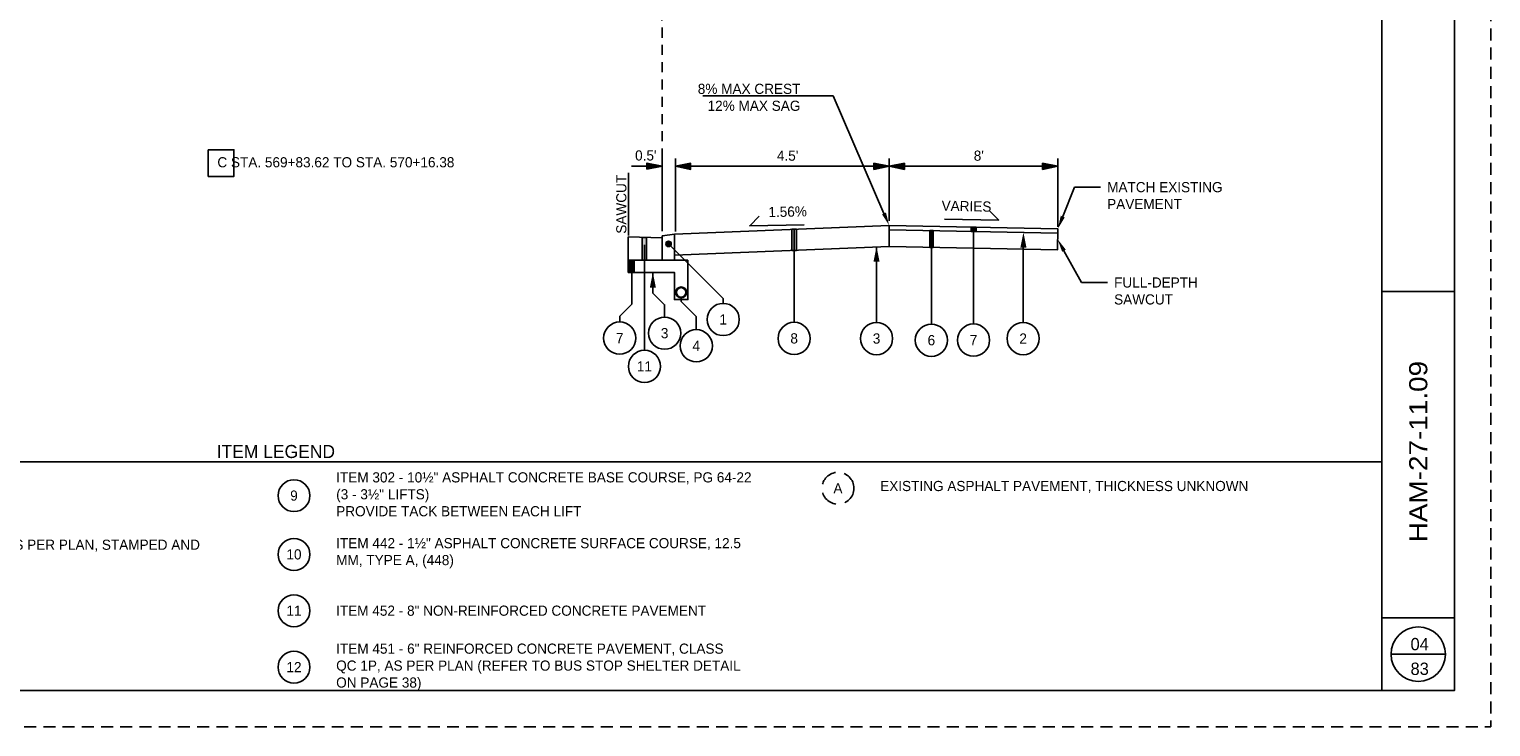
# Paper-space layout '113851GY002' of a CAD drawing. Header units: feet. Extents: x 0 to 34, y 0 to 22.
# Tile 2 of 3: x 13.9 to 34, y 0 to 9.6. Entities that reach past the tile are written whole.
import ezdxf
from ezdxf import colors
from ezdxf.entities.mleader import LeaderData, LeaderLine
from ezdxf.enums import TextEntityAlignment as Align
from ezdxf.math import Vec2, Vec3

# ---------------------------------------------------------------- set-up
doc = ezdxf.new("R2010")
doc.units = ezdxf.units.FT
doc.header["$MEASUREMENT"] = 0
for name, pattern in [('DASHED2', [0.375, 0.25, -0.125]), ('OhDOT_USTN2', [0.11, 0.069, -0.041]), ('OhDOT_USTN3', [0.22, 0.165, -0.055])]:
    doc.linetypes.add(name, pattern=pattern)
for name, color, linetype in [('C-ANNO-TEXT', 7, 'Continuous'), ('SH_Border', 7, 'Continuous'), ('SH_Cut_Line', 7, 'OhDOT_USTN3'), ('SH_Data', 7, 'Continuous'), ('TX_P_1', 7, 'Continuous'), ('TX_P_20', 7, 'Continuous'), ('TX_X_1', 7, 'Continuous'), ('XS_X_Ground_Line', 3, 'OhDOT_USTN2')]:
    doc.layers.add(name, color=color, linetype=linetype)
doc.styles.add('Font 70-Main Title', font='txt', dxfattribs={"width": 1.15, "height": 0.25})
doc.styles.add('Slanted-Normal', font='font31.shx', dxfattribs={"height": 0.14})
doc.styles.add('Straight-Normal', font='font30.shx', dxfattribs={"height": 0.14})
doc.styles.add('Straight-Sub Title', font='font30.shx', dxfattribs={"height": 0.17})

# ---------------------------------------------------------------- blocks, each defined once
blk = doc.blocks.new('BLKWO')
at = {"layer": 'SH_Border', "color": 7, "linetype": 'Continuous'}
for p, q in [((32.5, 0.5), (32.5, 21.5)), ((32.5, 6), (33.5, 6)), ((32.5, 1.5), (33.5, 1.5))]:
    blk.add_line(p, q, dxfattribs=at)
at = {"layer": 'SH_Border', "color": 7, "linetype": 'Continuous', "flags": 128}
blk.add_lwpolyline([(2, 21.5), (33.5, 21.5), (33.5, 0.5), (2, 0.5), (2, 21.5)], close=True, dxfattribs=at)
at = {"layer": 'SH_Cut_Line', "color": 7, "linetype": 'OhDOT_USTN3', "flags": 128}
blk.add_lwpolyline([(0, 0), (34, 0), (34, 22), (0, 22), (0, 0)], close=True, dxfattribs=at)
at = {"layer": 'SH_Data', "color": 7, "linetype": 'Continuous'}
blk.add_line((32.625, 1), (33.375, 1), dxfattribs=at)
blk.add_circle((33, 1), 0.375, dxfattribs=at)
at = {"layer": 'SH_Data', "style": 'Straight-Normal'}
for tag, p in [('CALCULATED', (32.989, 21.02)), ('CHECKED', (33.489, 21.02))]:
    blk.add_attdef(tag, text='', height=0.14, rotation=90, dxfattribs=at).set_placement(p, align=Align.BOTTOM_CENTER)
at = {"layer": 'SH_Data', "style": 'Font 70-Main Title', "width": 1.15}
for tag, p in [('TITLEAREA2M', (33, 13.292)), ('TITLEAREA1', (33, 3.792))]:
    blk.add_attdef(tag, text='', height=0.25, rotation=90, dxfattribs=at).set_placement(p, align=Align.MIDDLE_CENTER)
at = {"layer": 'SH_Data', "style": 'Straight-Sub Title'}
for tag, p in [('SHEETNO', (33.02, 1.003)), ('SHEETTOTAL', (33.02, 0.663))]:
    blk.add_attdef(tag, text='', height=0.17, dxfattribs=at).set_placement(p, align=Align.BOTTOM_CENTER)

psp = doc.layouts.new('113851GY002')

# ---------------------------------------------------------------- hatches: boundary and pattern name
h = psp.add_hatch(color=256)
h.dxf.hatch_style = 1
h.paths.add_polyline_path([(22.575, 7.727), (22.365, 7.769), (22.365, 7.685)])
h = psp.add_hatch(color=256)
h.dxf.hatch_style = 1
h.paths.add_polyline_path([(22.575, 7.724), (22.365, 7.766), (22.365, 7.682)])
h = psp.add_hatch(color=256)
h.dxf.hatch_style = 1
h.paths.add_polyline_path([(22.758, 7.724), (22.968, 7.682), (22.968, 7.766)])
h = psp.add_hatch(color=256)
h.dxf.hatch_style = 1
h.paths.add_polyline_path([(25.706, 7.724), (25.496, 7.766), (25.496, 7.682)])
h = psp.add_hatch(color=256)
h.dxf.hatch_style = 1
h.paths.add_polyline_path([(25.706, 7.724), (25.916, 7.766), (25.916, 7.682)])
h = psp.add_hatch(color=256)
h.dxf.hatch_style = 1
h.paths.add_polyline_path([(28.032, 7.724), (27.822, 7.766), (27.822, 7.682)])
for points in [[(24.362, 6.857), (24.429, 6.857), (24.429, 6.566), (24.362, 6.566)], [(26.835, 6.887), (26.903, 6.887), (26.903, 6.827), (26.835, 6.827)], [(22.302, 6.432), (22.361, 6.432), (22.36, 6.744), (22.302, 6.744)], [(22.129, 6.261), (22.188, 6.261), (22.188, 6.431), (22.129, 6.431)]]:
    psp.add_hatch(color=256).paths.add_polyline_path(points)
at = {"layer": 'C-ANNO-TEXT'}
h = psp.add_hatch(color=256, dxfattribs=at)
h.dxf.hatch_style = 1
edge = h.paths.add_edge_path()
edge.add_arc((22.664, 6.655), 0.0375, 179.9998, 539.9998, ccw=False)
h = psp.add_hatch(color=256, dxfattribs=at)
h.dxf.hatch_style = 1
h.paths.add_polyline_path([(27.599, 6.603), (27.557, 6.813), (27.515, 6.603)])
h = psp.add_hatch(color=256, dxfattribs=at)
h.dxf.hatch_style = 1
h.paths.add_polyline_path([(25.574, 6.409), (25.532, 6.619), (25.49, 6.409)])
h = psp.add_hatch(color=256, dxfattribs=at)
h.dxf.hatch_style = 1
h.paths.add_polyline_path([(22.49, 6.051), (22.448, 6.261), (22.406, 6.051)])

# ---------------------------------------------------------------- linework, layer by layer
at = {"layer": 'C-ANNO-TEXT', "linetype": 'Continuous'}
for p, q in [((22.365, 7.727), (22.155, 7.727)), ((22.575, 6.832), (22.575, 7.831)), ((22.758, 6.828), (22.758, 7.831)), ((25.706, 7.724), (22.758, 7.724)), ((28.032, 6.891), (28.032, 7.831))]:
    psp.add_line(p, q, dxfattribs=at)
at = {"layer": 'C-ANNO-TEXT'}
for p, q in [((22.744, 6.678), (22.744, 6.542)), ((22.108, 6.432), (22.604, 6.432))]:
    psp.add_line(p, q, dxfattribs=at)
for centre, radius in [((22.664, 6.655), 0.0375), ((22.838, 5.987), 0.075), ((22.838, 5.987), 0.065)]:
    psp.add_circle(centre, radius, dxfattribs=at)
at = {"layer": 'C-ANNO-TEXT', "extrusion": (0, 0, -1)}
psp.add_solid([(-26.311, 6.607), (-26.266, 6.607), (-26.311, 6.839), (-26.265, 6.839)], dxfattribs=at)
at = {"layer": 'SH_Data'}
psp.add_lwpolyline([(2, 3.651), (32.5, 3.651)], dxfattribs=at)
at = {"layer": 'TX_P_1'}
for p, q in [((24.396, 6.857), (24.396, 5.573)), ((26.869, 6.827), (26.869, 5.55)), ((25.532, 6.619), (25.532, 5.571)), ((26.288, 6.596), (26.288, 5.548)), ((27.553, 6.619), (27.553, 5.571))]:
    psp.add_line(p, q, dxfattribs=at)
at = {"layer": 'TX_P_1', "flags": 128}
psp.add_lwpolyline([(16.318, 7.953), (16.672, 7.953), (16.672, 7.584), (16.318, 7.584)], close=True, dxfattribs=at)
at = {"layer": 'TX_P_1'}
for centre, radius in [((22.61, 5.424), 0.222), ((23.418, 5.613), 0.222), ((21.991, 5.357), 0.222), ((23.047, 5.251), 0.222), ((24.396, 5.352), 0.222), ((25.532, 5.35), 0.222), ((26.288, 5.327), 0.222), ((26.869, 5.329), 0.222), ((27.553, 5.35), 0.222), ((22.332, 4.967), 0.222), ((17.5, 3.185), 0.22), ((17.5, 2.375), 0.22), ((17.5, 1.599), 0.22), ((17.5, 0.822), 0.22)]:
    psp.add_circle(centre, radius, dxfattribs=at)
at = {"layer": 'TX_P_20'}
for points in [[(22.575, 7.727), (22.365, 7.769), (22.365, 7.685), (22.575, 7.727)], [(22.758, 7.724), (22.968, 7.682), (22.968, 7.766), (22.758, 7.724)], [(25.706, 7.724), (25.496, 7.766), (25.496, 7.682), (25.706, 7.724)], [(25.706, 6.973), (25.706, 7.831)], [(25.706, 7.724), (25.916, 7.766), (25.916, 7.682), (25.706, 7.724)], [(27.822, 7.724), (25.916, 7.724)], [(28.032, 7.724), (27.822, 7.766), (27.822, 7.682), (28.032, 7.724)], [(22.114, 6.771), (22.114, 7.636)], [(26.468, 6.997), (27.217, 6.982), (27.085, 7.114)], [(24.532, 6.919), (23.783, 6.904), (23.915, 7.037)], [(25.706, 6.91), (28.032, 6.864)], [(25.706, 6.91), (25.706, 6.619)], [(28.032, 6.864), (28.026, 6.572)], [(22.108, 6.432), (22.108, 6.75)], [(22.108, 6.75), (22.575, 6.74)], [(22.573, 6.74), (22.579, 6.768), (22.744, 6.791)], [(22.664, 6.655), (23.418, 5.901), (23.418, 5.834)], [(25.706, 6.85), (28.032, 6.804)], [(22.332, 6.644), (22.332, 5.188)], [(25.706, 6.619), (28.032, 6.572)], [(22.158, 6.261), (22.158, 5.824), (21.991, 5.657), (21.991, 5.579)], [(22.448, 6.261), (22.448, 5.978), (22.61, 5.816), (22.61, 5.646)], [(23.047, 5.473), (23.047, 5.653), (22.838, 5.862), (22.838, 5.912)]]:
    psp.add_lwpolyline(points, dxfattribs=at)
at = {"layer": 'TX_P_20', "flags": 128}
for points in [[(25.706, 6.91), (22.744, 6.791)], [(22.744, 6.791), (22.744, 6.432), (22.575, 6.432), (22.575, 6.74)], [(25.706, 6.619), (22.744, 6.499)]]:
    psp.add_lwpolyline(points, dxfattribs=at)
for points in [[(24.429, 6.857), (24.362, 6.857), (24.362, 6.566), (24.429, 6.566)], [(26.903, 6.887), (26.835, 6.887), (26.835, 6.827), (26.903, 6.827)], [(22.36, 6.744), (22.302, 6.744), (22.302, 6.432), (22.361, 6.432)], [(26.311, 6.607), (26.266, 6.607), (26.265, 6.839), (26.311, 6.839)], [(22.932, 6.432), (22.932, 5.887), (22.744, 5.887), (22.744, 6.262), (22.108, 6.262), (22.108, 6.432)], [(22.188, 6.431), (22.129, 6.431), (22.129, 6.261), (22.188, 6.261)]]:
    psp.add_lwpolyline(points, close=True, dxfattribs=at)
at = {"layer": 'TX_X_1', "linetype": 'DASHED2'}
psp.add_circle((25, 3.287), 0.22, dxfattribs=at)
at = {"layer": 'XS_X_Ground_Line', "ltscale": 2}
psp.add_lwpolyline([(22.575, 7.831), (22.571, 14.759), (26.677, 14.745), (26.691, 16.745)], dxfattribs=at)

# ---------------------------------------------------------------- block references
at = {"layer": 'C-ANNO-TEXT'}
ref = psp.add_blockref('BLKWO', (0, 0), dxfattribs=at)
ref.add_attrib('TITLEAREA1', 'HAM-27-11.09', dxfattribs={"layer": 'SH_Data', "height": 0.25, "rotation": 90, "style": 'Font 70-Main Title', "width": 1.15}).set_placement((33, 3.792), align=Align.MIDDLE_CENTER)
ref.add_attrib('SHEETTOTAL', '83', dxfattribs={"layer": 'SH_Data', "height": 0.17, "style": 'Straight-Sub Title'}).set_placement((33.02, 0.663), align=Align.BOTTOM_CENTER)
ref.add_attrib('SHEETNO', '04', dxfattribs={"layer": 'SH_Data', "height": 0.17, "style": 'Straight-Sub Title'}).set_placement((33.02, 1.003), align=Align.BOTTOM_CENTER)

# ---------------------------------------------------------------- texts
at = {"layer": 'C-ANNO-TEXT', "char_height": 0.14, "attachment_point": 5, "style": 'Straight-Normal'}
for s, insert, rotation in [("\\A1;0.5'", (22.351, 7.873), 359.9998), ("\\A1;4.5'", (24.306, 7.87), 359.9998), ("\\A1;8'", (26.942, 7.87), 359.9998), ('\\A1;SAWCUT', (22.014, 7.201), 90)]:
    psp.add_mtext(s, dxfattribs=dict(at, insert=insert, rotation=rotation))
at = {"layer": 'C-ANNO-TEXT', "char_height": 0.14, "style": 'Straight-Normal'}
for s, insert, attachment_point, rotation in [('1.56%', (24.57, 7.174), 3, 1.1456), ('VARIES', (26.43, 7.252), 1, 358.854)]:
    psp.add_mtext_dynamic_manual_height_columns(s, width=0.33544, gutter_width=1.5, heights=[0], dxfattribs=dict(at, insert=insert, attachment_point=attachment_point, rotation=rotation))
at = {"layer": 'SH_Data', "attachment_point": 5, "style": 'Slanted-Normal'}
for s, width, heights, insert, char_height, rotation in [('1', 0.10662, [0], (23.418, 5.613), 0.141, 359.9998), ('3', 0.10662, [0], (22.61, 5.424), 0.141, 360), ('4', 0.10662, [0], (23.047, 5.251), 0.141, 359.9998), ('8', 0.1407, [0.141], (24.396, 5.352), 0.141, 359.9998), ('11', 0.10662, [0], (22.332, 4.967), 0.1407, 360)]:
    psp.add_mtext_dynamic_manual_height_columns(s, width=width, gutter_width=1.005, heights=heights, dxfattribs=dict(at, insert=insert, char_height=char_height, rotation=rotation))
at = {"layer": 'SH_Data', "style": 'Slanted-Normal'}
for s, width, gutter_width, heights, insert, char_height, attachment_point in [('7', 0.1407, 1.005, [0], (21.991, 5.357), 0.141, 5), ('3', 0.1407, 1.005, [0], (25.532, 5.35), 0.141, 5), ('6', 0.1407, 1.005, [0], (26.288, 5.327), 0.141, 5), ('7', 0.10662, 1.005, [0], (26.869, 5.329), 0.141, 5), ('2', 0.1407, 1.005, [0], (27.553, 5.35), 0.141, 5), ('\\A1;ITEM LEGEND', 5.83972, 1, [0], (17.25, 3.701), 0.18, 8), ('\\A1;ITEM 302 - 10½" ASPHALT CONCRETE BASE COURSE, PG 64-22 (3 - 3½" LIFTS)\\PPROVIDE TACK BETWEEN EACH LIFT', 5.83972, 1, [0], (18.082, 3.203), 0.14, 4), ('9', 0.22248, 1, [0.12], (17.5, 3.185), 0.14, 5), ('A', 0.33764, 1, [0], (25, 3.287), 0.14, 5), ('\\A1;EXISTING ASPHALT PAVEMENT, THICKNESS UNKNOWN', 5.64807, 1, [0], (25.582, 3.305), 0.14, 4), ('\\A1;ITEM 608 - 5" CONCRETE WALK, AS PER PLAN, STAMPED AND DYED', 5.83972, 1, [0], (10.582, 2.392), 0.14, 4), ('10', 0.42401, 1, [0.0312], (17.5, 2.375), 0.14, 5), ('\\A1;ITEM 442 - 1½" ASPHALT CONCRETE SURFACE COURSE, 12.5 MM, TYPE A, (448)', 5.83972, 1, [0], (18.082, 2.393), 0.14, 4), ('11', 0.33764, 1, [0], (17.5, 1.599), 0.14, 5), ('\\A1;ITEM 452 - 8" NON-REINFORCED CONCRETE PAVEMENT', 6.33505, 1, [0], (18.081, 1.599), 0.14, 4), ('\\A1;ITEM 451 - 6" REINFORCED CONCRETE PAVEMENT, CLASS QC 1P, AS PER PLAN (REFER TO BUS STOP SHELTER DETAIL ON PAGE 38)', 5.63281, 1, [0], (18.082, 0.822), 0.14, 4), ('12', 0.33764, 1, [0], (17.5, 0.822), 0.14, 5)]:
    psp.add_mtext_dynamic_manual_height_columns(s, width=width, gutter_width=gutter_width, heights=heights, dxfattribs=dict(at, insert=insert, char_height=char_height, attachment_point=attachment_point))
at = {"layer": 'TX_P_20', "insert": (16.444, 7.85), "char_height": 0.14, "attachment_point": 1, "style": 'Slanted-Normal'}
psp.add_mtext_dynamic_manual_height_columns('C STA. 569+83.62 TO STA. 570+16.38', width=4.94078, gutter_width=0.7, heights=[0], dxfattribs=at)

# ---------------------------------------------------------------- leaders
ml = psp.add_multileader_mtext('Standard')
ml.set_content('8% MAX CREST\\P12% MAX SAG', color=256, style='Slanted-Normal')
ml.set_leader_properties()
ml.build(insert=Vec2(0, 0))
ml.multileader.update_dxf_attribs({"text_right_attachment_type": 6, "dogleg_length": 0.36, "arrow_head_size": 0.18})
ctx = ml.context
ctx.base_point, ctx.char_height, ctx.arrow_head_size, ctx.landing_gap_size, ctx.plane_origin = Vec3(22.785, 8.792), 0.14, 0.18, 0.09, Vec3(25.706, 6.91)
ctx.right_attachment, ctx.text_align_type = 6, 2
notes = []
notes.append((ctx, [(0, (1, 1, 0), (24.932, 8.694), (-1, 0), 0.36, [(0, [(25.706, 6.91)], 0, [])])]))
ctx.mtext.insert, ctx.mtext.alignment, ctx.mtext.flow_direction = Vec3(24.482, 8.862), 3, 5
ml = psp.add_multileader_mtext('Standard')
ml.set_content('MATCH EXISTING \\PPAVEMENT', color=256, style='Slanted-Normal')
ml.set_leader_properties()
ml.build(insert=Vec2(0, 0))
ml.multileader.update_dxf_attribs({"dogleg_length": 0.36, "arrow_head_size": 0.18})
ctx = ml.context
ctx.base_point, ctx.char_height, ctx.arrow_head_size, ctx.landing_gap_size, ctx.plane_origin = Vec3(28.621, 7.437), 0.14, 0.18, 0.09, Vec3(28.032, 6.864)
notes.append((ctx, [(0, (1, 1, 0), (28.261, 7.437), (1, 0), 0.36, [(0, [(28.032, 6.864)], 0, [])])]))
ctx.mtext.insert, ctx.mtext.flow_direction = Vec3(28.711, 7.507), 5
ml = psp.add_multileader_mtext('Standard')
ml.set_content('FULL-DEPTH \\PSAWCUT', color=256, style='Slanted-Normal')
ml.set_leader_properties()
ml.build(insert=Vec2(0, 0))
ml.multileader.update_dxf_attribs({"dogleg_length": 0.36, "arrow_head_size": 0.18})
ctx = ml.context
ctx.base_point, ctx.char_height, ctx.arrow_head_size, ctx.landing_gap_size, ctx.plane_origin = Vec3(28.717, 6.123), 0.14, 0.18, 0.09, Vec3(28.029, 6.718)
notes.append((ctx, [(0, (1, 1, 0), (28.357, 6.123), (1, 0), 0.36, [(0, [(28.029, 6.718)], 0, [])])]))
ctx.mtext.insert, ctx.mtext.flow_direction = Vec3(28.807, 6.193), 5
for ctx, leaders in notes:
    for number, flags, end, landing, length, lines in leaders:
        leader = LeaderData()
        leader.index, (leader.has_last_leader_line, leader.has_dogleg_vector, leader.attachment_direction) = number, flags
        leader.last_leader_point, leader.dogleg_vector, leader.dogleg_length = Vec3(end), Vec3(landing), length
        for number, points, colour, breaks in lines:
            line = LeaderLine()
            line.index, line.vertices, line.color, line.breaks = number, Vec3.list(points), colors.encode_raw_color(colour), breaks
            leader.lines.append(line)
        ctx.leaders.append(leader)

doc.saveas('drawing.dxf')
